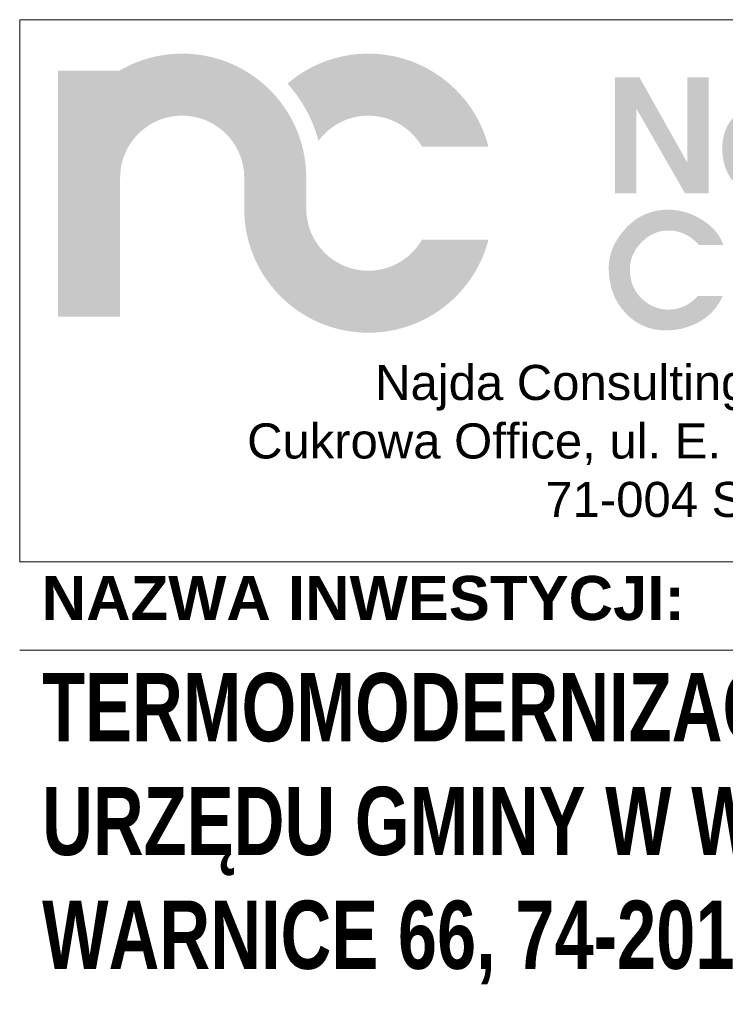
# Model space of a CAD drawing. Header units: millimetres. Extents: x 8949 to 48457, y -1077 to 15217.
# Tile 59 of 63: x 48136 to 48296, y 14993 to 15217. Entities that reach past the tile are written whole.
import ezdxf

# ---------------------------------------------------------------- set-up
doc = ezdxf.new("R2010")
doc.units = ezdxf.units.MM
doc.layers.add('0A_OCIEPLENIE', color=30, linetype='Continuous', lineweight=9)
doc.layers.add('0A_TABELKA', color=7, linetype='Continuous', lineweight=0)
doc.styles.add('Arial', font='arial.ttf')

# ---------------------------------------------------------------- blocks, each defined once
blk = doc.blocks.new('G$C46E6ED60')
at = {"true_color": 0x142354}
for points in [[(209.95, 38.88), (206.36, 39), (202.83, 39.36), (199.37, 39.95), (195.99, 40.76), (192.71, 41.78), (189.52, 43.01), (186.43, 44.43), (183.46, 46.05), (180.6, 47.85), (177.87, 49.82), (175.28, 51.96), (172.83, 54.26), (170.54, 56.7), (168.4, 59.3), (166.43, 62.02), (164.63, 64.88), (163.01, 67.85), (161.59, 70.94), (160.36, 74.13), (159.34, 77.42), (158.53, 80.79), (157.94, 84.25), (157.58, 87.78), (157.46, 91.37), (157.46, 117.61), (157.46, 117.65), (157.46, 117.86), (157.46, 118.08), (157.46, 118.29), (157.46, 118.51), (157.46, 118.72), (157.45, 118.94), (157.45, 119.16), (157.45, 119.37), (157.44, 119.58), (157.44, 119.8), (157.43, 120.01), (157.43, 120.23), (157.42, 120.44), (157.41, 120.66), (157.41, 120.87), (157.4, 121.08), (157.39, 121.3), (157.38, 121.51), (157.38, 121.73), (157.37, 121.94), (157.36, 122.15), (157.35, 122.37), (157.34, 122.58), (157.33, 122.8), (157.33, 122.88), (157.32, 122.96), (157.32, 123.04), (157.31, 123.12), (157.31, 123.21), (157.3, 123.29), (157.3, 123.37), (157.29, 123.45), (157.29, 123.53), (157.28, 123.61), (157.27, 123.7), (157.27, 123.78), (157.26, 123.86), (157.26, 123.94), (157.25, 124.02), (157.24, 124.1), (157.24, 124.18), (157.23, 124.27), (157.22, 124.35), (157.22, 124.43), (157.21, 124.51), (157.2, 124.59), (157.2, 124.67), (157.19, 124.75), (157.18, 124.88), (157.17, 125.01), (157.17, 125.14), (157.16, 125.28), (157.15, 125.41), (157.14, 125.54), (157.13, 125.67), (157.12, 125.8), (157.11, 125.93), (157.1, 126.06), (157.1, 126.19), (157.09, 126.33), (157.08, 126.46), (157.07, 126.59), (157.06, 126.72), (157.05, 126.85), (157.04, 126.98), (157.03, 127.11), (157.02, 127.24), (157, 127.37), (156.99, 127.5), (156.98, 127.63), (156.97, 127.76), (156.96, 127.89), (156.95, 127.99), (156.94, 128.09), (156.93, 128.19), (156.92, 128.29), (156.9, 128.38), (156.89, 128.48), (156.88, 128.58), (156.87, 128.68), (156.86, 128.77), (156.85, 128.87), (156.84, 128.97), (156.83, 129.07), (156.82, 129.16), (156.8, 129.26), (156.79, 129.36), (156.78, 129.46), (156.77, 129.55), (156.76, 129.65), (156.75, 129.75), (156.73, 129.84), (156.72, 129.94), (156.71, 130.04), (156.7, 130.14), (156.69, 130.23), (156.67, 130.34), (156.66, 130.46), (156.64, 130.57), (156.63, 130.68), (156.62, 130.79), (156.6, 130.9), (156.59, 131.02), (156.57, 131.13), (156.56, 131.24), (156.55, 131.35), (156.53, 131.46), (156.52, 131.57), (156.5, 131.69), (156.49, 131.8), (156.48, 131.91), (156.46, 132.02), (156.45, 132.13), (156.43, 132.24), (156.42, 132.35), (156.4, 132.46), (156.39, 132.57), (156.38, 132.68), (156.36, 132.79), (156.35, 132.9), (156.33, 133.01), (156.31, 133.11), (156.3, 133.22), (156.28, 133.33), (156.27, 133.43), (156.25, 133.54), (156.23, 133.64), (156.22, 133.75), (156.2, 133.86), (156.18, 133.96), (156.16, 134.07), (156.15, 134.17), (156.13, 134.28), (156.11, 134.38), (156.09, 134.49), (156.07, 134.6), (156.06, 134.7), (156.04, 134.81), (156.02, 134.91), (156, 135.02), (155.98, 135.13), (155.96, 135.23), (155.94, 135.34), (155.93, 135.44), (155.91, 135.54), (155.89, 135.64), (155.87, 135.74), (155.86, 135.84), (155.84, 135.93), (155.82, 136.03), (155.81, 136.13), (155.79, 136.23), (155.77, 136.33), (155.75, 136.43), (155.74, 136.53), (155.72, 136.63), (155.7, 136.72), (155.68, 136.82), (155.67, 136.92), (155.65, 137.02), (155.63, 137.12), (155.61, 137.22), (155.59, 137.32), (155.58, 137.41), (155.56, 137.51), (155.54, 137.61), (155.52, 137.71), (155.5, 137.81), (155.48, 137.92), (155.45, 138.03), (155.43, 138.14), (155.41, 138.26), (155.39, 138.37), (155.36, 138.48), (155.34, 138.59), (155.32, 138.7), (155.3, 138.82), (155.27, 138.93), (155.25, 139.04), (155.23, 139.15), (155.2, 139.26), (155.18, 139.37), (155.15, 139.49), (155.13, 139.6), (155.11, 139.71), (155.08, 139.82), (155.06, 139.93), (155.04, 140.04), (155.01, 140.15), (154.99, 140.26), (154.96, 140.38), (154.94, 140.49), (154.92, 140.58), (154.9, 140.67), (154.88, 140.76), (154.86, 140.84), (154.84, 140.93), (154.82, 141.02), (154.8, 141.11), (154.78, 141.2), (154.76, 141.29), (154.74, 141.38), (154.71, 141.47), (154.69, 141.56), (154.67, 141.65), (154.65, 141.74), (154.63, 141.83), (154.61, 141.92), (154.59, 142), (154.57, 142.09), (154.55, 142.18), (154.53, 142.27), (154.51, 142.36), (154.49, 142.45), (154.46, 142.54), (154.44, 142.63), (154.41, 142.74), (154.38, 142.86), (154.35, 142.97), (154.32, 143.09), (154.3, 143.2), (154.27, 143.32), (154.24, 143.43), (154.21, 143.55), (154.18, 143.67), (154.15, 143.78), (154.12, 143.9), (154.09, 144.01), (154.06, 144.13), (154.03, 144.24), (154, 144.36), (153.97, 144.48), (153.94, 144.59), (153.9, 144.71), (153.87, 144.82), (153.84, 144.94), (153.81, 145.05), (153.78, 145.17), (153.75, 145.28), (153.72, 145.4), (153.7, 145.48), (153.67, 145.56), (153.65, 145.64), (153.63, 145.72), (153.61, 145.8), (153.59, 145.88), (153.56, 145.96), (153.54, 146.04), (153.52, 146.12), (153.5, 146.2), (153.47, 146.28), (153.45, 146.36), (153.43, 146.44), (153.4, 146.52), (153.38, 146.6), (153.36, 146.68), (153.33, 146.76), (153.31, 146.84), (153.29, 146.92), (153.26, 147), (153.24, 147.08), (153.22, 147.16), (153.19, 147.24), (153.17, 147.32), (153.13, 147.44), (153.1, 147.56), (153.06, 147.68), (153.03, 147.8), (152.99, 147.93), (152.96, 148.05), (152.92, 148.17), (152.88, 148.29), (152.85, 148.41), (152.81, 148.53), (152.77, 148.65), (152.74, 148.77), (152.7, 148.89), (152.66, 149.01), (152.62, 149.13), (152.59, 149.25), (152.55, 149.37), (152.51, 149.49), (152.47, 149.61), (152.43, 149.73), (152.39, 149.85), (152.36, 149.97), (152.32, 150.09), (152.28, 150.21), (152.26, 150.28), (152.23, 150.35), (152.21, 150.42), (152.19, 150.49), (152.16, 150.55), (152.14, 150.62), (152.12, 150.69), (152.09, 150.76), (152.07, 150.83), (152.05, 150.9), (152.02, 150.97), (152, 151.04), (151.98, 151.11), (151.95, 151.18), (151.93, 151.25), (151.91, 151.32), (151.88, 151.39), (151.86, 151.45), (151.83, 151.52), (151.81, 151.59), (151.79, 151.66), (151.76, 151.73), (151.74, 151.8), (151.71, 151.87), (151.67, 152), (151.62, 152.12), (151.58, 152.25), (151.54, 152.38), (151.49, 152.5), (151.45, 152.63), (151.4, 152.76), (151.36, 152.89), (151.31, 153.01), (151.27, 153.14), (151.22, 153.27), (151.18, 153.39), (151.13, 153.52), (151.09, 153.65), (151.04, 153.77), (151, 153.9), (150.95, 154.02), (150.9, 154.15), (150.86, 154.28), (150.81, 154.4), (150.76, 154.53), (150.72, 154.65), (150.67, 154.78), (150.62, 154.91), (150.6, 154.96), (150.58, 155.02), (150.56, 155.07), (150.54, 155.13), (150.51, 155.18), (150.49, 155.24), (150.47, 155.29), (150.45, 155.35), (150.43, 155.41), (150.41, 155.46), (150.38, 155.52), (150.36, 155.57), (150.34, 155.63), (150.32, 155.68), (150.29, 155.74), (150.27, 155.79), (150.25, 155.85), (150.23, 155.9), (150.21, 155.96), (150.18, 156.01), (150.16, 156.07), (150.14, 156.12), (150.12, 156.18), (150.1, 156.23), (150.04, 156.37), (149.99, 156.51), (149.93, 156.64), (149.88, 156.78), (149.82, 156.92), (149.77, 157.05), (149.71, 157.19), (149.66, 157.33), (149.6, 157.46), (149.55, 157.6), (149.49, 157.73), (149.44, 157.87), (149.38, 158.01), (149.33, 158.14), (149.27, 158.28), (149.22, 158.41), (149.16, 158.55), (149.1, 158.68), (149.05, 158.82), (148.99, 158.95), (148.93, 159.09), (148.88, 159.22), (148.82, 159.36), (148.76, 159.5), (148.74, 159.53), (148.73, 159.57), (148.71, 159.6), (148.7, 159.64), (148.68, 159.67), (148.66, 159.71), (148.65, 159.74), (148.63, 159.78), (148.61, 159.81), (148.6, 159.85), (148.58, 159.88), (148.56, 159.92), (148.55, 159.95), (148.53, 159.99), (148.52, 160.02), (148.5, 160.06), (148.48, 160.09), (148.47, 160.13), (148.45, 160.16), (148.43, 160.2), (148.42, 160.23), (148.4, 160.27), (148.38, 160.31), (148.37, 160.34), (147.13, 163.01), (145.83, 165.63), (144.45, 168.21), (143.01, 170.75), (141.49, 173.24), (139.91, 175.69), (138.27, 178.09), (136.56, 180.44), (134.79, 182.75), (132.95, 185), (131.06, 187.2), (129.1, 189.34), (127.09, 191.43), (125.02, 193.46), (122.9, 195.44), (120.72, 197.36), (118.49, 199.22), (116.21, 201.01), (113.88, 202.75), (111.5, 204.42), (109.07, 206.02), (106.59, 207.56), (104.07, 209.04), (101.5, 210.44), (101.48, 210.45), (101.45, 210.47), (101.42, 210.48), (101.4, 210.49), (101.37, 210.51), (101.34, 210.52), (101.32, 210.54), (101.29, 210.55), (101.27, 210.56), (101.24, 210.58), (101.21, 210.59), (101.19, 210.6), (101.16, 210.62), (101.13, 210.63), (101.11, 210.64), (101.08, 210.66), (101.06, 210.67), (101.03, 210.68), (101, 210.7), (100.98, 210.71), (100.95, 210.72), (100.92, 210.74), (100.9, 210.75), (100.87, 210.76), (100.7, 210.85), (100.53, 210.94), (100.36, 211.03), (100.2, 211.11), (100.03, 211.2), (99.86, 211.29), (99.69, 211.37), (99.52, 211.46), (99.35, 211.54), (99.18, 211.63), (99.01, 211.72), (98.84, 211.8), (98.67, 211.88), (98.49, 211.97), (98.32, 212.05), (98.15, 212.14), (97.98, 212.22), (97.81, 212.3), (97.64, 212.38), (97.47, 212.46), (97.3, 212.55), (97.12, 212.63), (96.95, 212.71), (96.78, 212.79), (96.73, 212.81), (96.69, 212.83), (96.64, 212.85), (96.6, 212.87), (96.55, 212.89), (96.5, 212.91), (96.46, 212.93), (96.41, 212.96), (96.36, 212.98), (96.32, 213), (96.27, 213.02), (96.23, 213.04), (96.18, 213.06), (96.13, 213.08), (96.09, 213.1), (96.04, 213.12), (95.99, 213.14), (95.95, 213.16), (95.9, 213.18), (95.86, 213.2), (95.81, 213.22), (95.76, 213.24), (95.72, 213.26), (95.67, 213.28), (95.52, 213.35), (95.36, 213.42), (95.21, 213.5), (95.05, 213.57), (94.9, 213.63), (94.74, 213.7), (94.58, 213.77), (94.43, 213.84), (94.27, 213.91), (94.12, 213.98), (93.96, 214.05), (93.8, 214.11), (93.65, 214.18), (93.49, 214.25), (93.33, 214.32), (93.18, 214.38), (93.02, 214.45), (92.86, 214.52), (92.7, 214.58), (92.54, 214.65), (92.39, 214.71), (92.23, 214.78), (92.07, 214.84), (91.91, 214.91), (91.85, 214.93), (91.79, 214.95), (91.74, 214.98), (91.68, 215), (91.62, 215.03), (91.56, 215.05), (91.5, 215.07), (91.44, 215.1), (91.38, 215.12), (91.32, 215.14), (91.27, 215.17), (91.21, 215.19), (91.15, 215.21), (91.09, 215.24), (91.03, 215.26), (90.97, 215.28), (90.91, 215.3), (90.85, 215.33), (90.79, 215.35), (90.73, 215.37), (90.67, 215.4), (90.61, 215.42), (90.55, 215.44), (90.5, 215.47), (90.35, 215.52), (90.2, 215.58), (90.05, 215.64), (89.9, 215.69), (89.75, 215.75), (89.61, 215.8), (89.46, 215.86), (89.31, 215.92), (89.16, 215.97), (89.01, 216.03), (88.87, 216.08), (88.72, 216.14), (88.57, 216.19), (88.42, 216.25), (88.27, 216.3), (88.13, 216.35), (87.98, 216.41), (87.83, 216.46), (87.68, 216.51), (87.53, 216.57), (87.38, 216.62), (87.23, 216.67), (87.08, 216.72), (86.94, 216.77), (86.87, 216.8), (86.8, 216.82), (86.73, 216.85), (86.66, 216.87), (86.59, 216.89), (86.52, 216.92), (86.45, 216.94), (86.38, 216.97), (86.31, 216.99), (86.24, 217.01), (86.17, 217.04), (86.1, 217.06), (86.04, 217.09), (85.97, 217.11), (85.9, 217.13), (85.83, 217.16), (85.76, 217.18), (85.69, 217.2), (85.62, 217.23), (85.55, 217.25), (85.48, 217.27), (85.41, 217.3), (85.34, 217.32), (85.27, 217.34), (85.12, 217.39), (84.98, 217.44), (84.84, 217.48), (84.7, 217.53), (84.55, 217.57), (84.41, 217.62), (84.27, 217.66), (84.12, 217.71), (83.98, 217.75), (83.84, 217.8), (83.7, 217.84), (83.55, 217.89), (83.41, 217.93), (83.27, 217.98), (83.12, 218.02), (82.98, 218.06), (82.84, 218.11), (82.69, 218.15), (82.55, 218.19), (82.4, 218.24), (82.26, 218.28), (82.12, 218.32), (81.97, 218.36), (81.83, 218.41), (81.75, 218.43), (81.68, 218.45), (81.6, 218.47), (81.52, 218.49), (81.45, 218.52), (81.37, 218.54), (81.29, 218.56), (81.22, 218.58), (81.14, 218.6), (81.06, 218.62), (80.98, 218.65), (80.91, 218.67), (80.83, 218.69), (80.75, 218.71), (80.68, 218.73), (80.6, 218.76), (80.52, 218.78), (80.44, 218.8), (80.37, 218.82), (80.29, 218.84), (80.21, 218.86), (80.13, 218.89), (80.06, 218.91), (79.98, 218.93), (79.84, 218.97), (79.7, 219), (79.56, 219.04), (79.42, 219.08), (79.28, 219.11), (79.14, 219.15), (79, 219.19), (78.86, 219.22), (78.72, 219.26), (78.58, 219.29), (78.44, 219.33), (78.3, 219.36), (78.16, 219.4), (78.02, 219.43), (77.87, 219.47), (77.73, 219.5), (77.59, 219.54), (77.45, 219.57), (77.31, 219.61), (77.17, 219.64), (77.03, 219.68), (76.88, 219.71), (76.74, 219.74), (76.6, 219.78), (76.52, 219.8), (76.44, 219.82), (76.36, 219.84), (76.27, 219.86), (76.19, 219.87), (76.11, 219.89), (76.03, 219.91), (75.94, 219.93), (75.86, 219.95), (75.78, 219.97), (75.7, 219.99), (75.61, 220.01), (75.53, 220.03), (75.45, 220.05), (75.37, 220.07), (75.28, 220.09), (75.2, 220.1), (75.12, 220.12), (75.03, 220.14), (74.95, 220.16), (74.87, 220.18), (74.79, 220.2), (74.7, 220.21), (74.62, 220.23), (74.48, 220.26), (74.34, 220.29), (74.2, 220.32), (74.06, 220.35), (73.92, 220.38), (73.78, 220.41), (73.64, 220.44), (73.5, 220.46), (73.36, 220.49), (73.22, 220.52), (73.08, 220.55), (72.94, 220.57), (72.8, 220.6), (72.66, 220.63), (72.52, 220.65), (72.37, 220.68), (72.23, 220.71), (72.09, 220.73), (71.95, 220.76), (71.81, 220.78), (71.67, 220.81), (71.53, 220.83), (71.38, 220.86), (71.24, 220.89), (71.16, 220.9), (71.07, 220.92), (70.98, 220.93), (70.9, 220.95), (70.81, 220.96), (70.73, 220.98), (70.64, 220.99), (70.56, 221.01), (70.47, 221.03), (70.38, 221.04), (70.3, 221.06), (70.21, 221.07), (70.13, 221.09), (70.04, 221.1), (69.96, 221.12), (69.87, 221.13), (69.79, 221.15), (69.7, 221.16), (69.62, 221.18), (69.53, 221.19), (69.45, 221.21), (69.36, 221.22), (69.28, 221.24), (69.19, 221.25), (69.05, 221.27), (68.9, 221.3), (68.76, 221.32), (68.62, 221.34), (68.47, 221.36), (68.33, 221.38), (68.18, 221.4), (68.04, 221.42), (67.89, 221.45), (67.75, 221.47), (67.6, 221.49), (67.46, 221.51), (67.31, 221.52), (67.17, 221.54), (67.02, 221.56), (66.88, 221.58), (66.73, 221.6), (66.59, 221.62), (66.44, 221.64), (66.3, 221.66), (66.15, 221.68), (66.01, 221.69), (65.86, 221.71), (65.72, 221.73), (65.63, 221.74), (65.55, 221.75), (65.47, 221.76), (65.38, 221.78), (65.3, 221.79), (65.21, 221.8), (65.13, 221.81), (65.04, 221.82), (64.96, 221.83), (64.87, 221.84), (64.79, 221.85), (64.71, 221.86), (64.62, 221.88), (64.54, 221.89), (64.45, 221.9), (64.37, 221.91), (64.28, 221.92), (64.2, 221.93), (64.11, 221.94), (64.03, 221.95), (63.95, 221.96), (63.86, 221.97), (63.78, 221.98), (63.69, 221.98), (63.54, 222), (63.38, 222.02), (63.22, 222.03), (63.06, 222.05), (62.91, 222.07), (62.75, 222.08), (62.59, 222.1), (62.43, 222.11), (62.27, 222.12), (62.11, 222.14), (61.96, 222.15), (61.8, 222.16), (61.64, 222.17), (61.48, 222.19), (61.32, 222.2), (61.16, 222.21), (61, 222.22), (60.84, 222.23), (60.68, 222.24), (60.53, 222.26), (60.37, 222.27), (60.21, 222.28), (60.05, 222.29), (59.89, 222.3), (59.82, 222.3), (59.74, 222.31), (59.67, 222.32), (59.6, 222.32), (59.52, 222.33), (59.45, 222.33), (59.37, 222.34), (59.3, 222.35), (59.23, 222.35), (59.15, 222.36), (59.08, 222.37), (59.01, 222.37), (58.93, 222.38), (58.86, 222.38), (58.78, 222.39), (58.71, 222.4), (58.64, 222.4), (58.56, 222.41), (58.49, 222.41), (58.41, 222.42), (58.34, 222.42), (58.27, 222.43), (58.19, 222.43), (58.12, 222.44), (57.88, 222.45), (57.65, 222.46), (57.42, 222.47), (57.18, 222.48), (56.95, 222.49), (56.71, 222.5), (56.48, 222.51), (56.25, 222.52), (56.01, 222.53), (55.78, 222.54), (55.54, 222.54), (55.31, 222.55), (55.07, 222.56), (54.84, 222.56), (54.6, 222.57), (54.37, 222.57), (54.13, 222.57), (53.9, 222.58), (53.66, 222.58), (53.42, 222.58), (53.19, 222.58), (52.95, 222.59), (52.71, 222.59), (52.48, 222.59), (50.07, 222.56), (47.67, 222.48), (45.28, 222.34), (42.91, 222.16), (40.55, 221.92), (38.21, 221.62), (35.89, 221.28), (33.58, 220.89), (31.3, 220.44), (29.02, 219.95), (26.77, 219.41), (24.54, 218.82), (22.33, 218.18), (20.13, 217.5), (17.96, 216.76), (15.81, 215.99), (13.68, 215.17), (11.57, 214.3), (9.49, 213.39), (7.43, 212.43), (5.4, 211.44), (3.39, 210.4), (1.4, 209.32), (-0.56, 208.2), (-52.49, 208.2), (-52.49, 117.87), (-52.49, 117.86), (-52.49, 117.85), (-52.49, 117.84), (-52.49, 117.83), (-52.49, 117.82), (-52.49, 117.8), (-52.49, 117.79), (-52.49, 117.78), (-52.49, 117.77), (-52.49, 117.76), (-52.49, 117.75), (-52.49, 117.74), (-52.49, 117.73), (-52.49, 117.72), (-52.49, 117.71), (-52.49, 117.7), (-52.49, 117.69), (-52.49, 117.68), (-52.5, 117.67), (-52.5, 117.66), (-52.5, 117.64), (-52.5, 117.63), (-52.5, 117.62), (-52.5, 117.61), (-52.49, 117.61), (-52.49, 0), (0, 0), (0, 117.74), (0.13, 121.33), (0.49, 124.85), (1.09, 128.3), (1.9, 131.67), (2.93, 134.95), (4.16, 138.13), (5.59, 141.21), (7.2, 144.18), (9, 147.02), (10.97, 149.74), (13.11, 152.33), (15.41, 154.77), (17.86, 157.06), (20.45, 159.2), (23.17, 161.16), (26.02, 162.96), (28.99, 164.57), (32.08, 165.99), (35.26, 167.21), (38.54, 168.23), (41.91, 169.04), (45.37, 169.62), (48.89, 169.98), (52.48, 170.1), (52.7, 170.1), (52.93, 170.1), (53.16, 170.1), (53.38, 170.09), (53.61, 170.09), (53.84, 170.08), (54.06, 170.08), (54.29, 170.07), (54.51, 170.06), (54.73, 170.05), (54.96, 170.04), (55.18, 170.03), (55.41, 170.02), (55.63, 170.01), (55.85, 169.99), (56.07, 169.98), (56.3, 169.96), (56.52, 169.94), (56.74, 169.93), (56.96, 169.91), (57.18, 169.89), (57.4, 169.87), (57.63, 169.85), (57.85, 169.83), (60.66, 169.47), (63.42, 168.96), (66.13, 168.31), (68.78, 167.52), (71.37, 166.59), (73.9, 165.54), (76.36, 164.36), (78.75, 163.06), (81.05, 161.64), (83.28, 160.1), (85.42, 158.46), (87.48, 156.71), (89.44, 154.86), (91.3, 152.91), (93.07, 150.87), (94.72, 148.73), (96.27, 146.52), (97.71, 144.22), (99.02, 141.84), (100.22, 139.39), (101.29, 136.87), (102.24, 134.29), (103.05, 131.64), (103.72, 128.94), (103.72, 128.91), (103.73, 128.88), (103.74, 128.85), (103.74, 128.82), (103.75, 128.79), (103.76, 128.76), (103.77, 128.73), (103.77, 128.7), (103.78, 128.67), (103.79, 128.64), (103.8, 128.61), (103.81, 128.58), (103.81, 128.55), (103.82, 128.52), (103.83, 128.49), (103.84, 128.46), (103.85, 128.43), (103.86, 128.4), (103.86, 128.37), (103.87, 128.34), (103.88, 128.31), (103.89, 128.28), (103.89, 128.25), (103.9, 128.22), (103.93, 128.07), (103.96, 127.92), (103.99, 127.77), (104.02, 127.62), (104.04, 127.46), (104.07, 127.31), (104.09, 127.16), (104.12, 127.01), (104.14, 126.86), (104.17, 126.71), (104.19, 126.55), (104.21, 126.4), (104.24, 126.25), (104.26, 126.1), (104.28, 125.94), (104.3, 125.79), (104.32, 125.64), (104.34, 125.49), (104.36, 125.33), (104.38, 125.18), (104.4, 125.03), (104.42, 124.87), (104.44, 124.72), (104.46, 124.57), (104.47, 124.5), (104.48, 124.44), (104.49, 124.37), (104.5, 124.31), (104.51, 124.24), (104.52, 124.18), (104.53, 124.11), (104.54, 124.05), (104.55, 123.98), (104.56, 123.92), (104.57, 123.85), (104.58, 123.79), (104.6, 123.72), (104.61, 123.66), (104.62, 123.59), (104.63, 123.53), (104.64, 123.46), (104.65, 123.4), (104.66, 123.33), (104.66, 123.27), (104.67, 123.2), (104.68, 123.14), (104.69, 123.07), (104.7, 123.01), (104.71, 122.88), (104.72, 122.76), (104.73, 122.64), (104.74, 122.52), (104.75, 122.4), (104.75, 122.28), (104.76, 122.15), (104.77, 122.03), (104.77, 121.91), (104.78, 121.78), (104.79, 121.66), (104.79, 121.54), (104.8, 121.42), (104.8, 121.29), (104.81, 121.17), (104.81, 121.05), (104.81, 120.92), (104.82, 120.8), (104.82, 120.68), (104.83, 120.55), (104.83, 120.43), (104.84, 120.31), (104.85, 120.19), (104.85, 120.06), (104.86, 119.96), (104.86, 119.86), (104.87, 119.76), (104.87, 119.66), (104.88, 119.55), (104.88, 119.45), (104.89, 119.35), (104.9, 119.25), (104.9, 119.15), (104.91, 119.04), (104.92, 118.94), (104.92, 118.84), (104.93, 118.74), (104.94, 118.64), (104.94, 118.54), (104.95, 118.43), (104.95, 118.33), (104.96, 118.23), (104.96, 118.13), (104.97, 118.02), (104.97, 117.92), (104.97, 117.82), (104.97, 117.72), (104.98, 117.61), (104.98, 91.37), (105.22, 84.18), (105.93, 77.12), (107.11, 70.21), (108.72, 63.46), (110.77, 56.89), (113.22, 50.51), (116.08, 44.33), (119.31, 38.39), (122.9, 32.68), (126.85, 27.22), (131.13, 22.04), (135.72, 17.14), (140.62, 12.54), (145.8, 8.27), (151.26, 4.32), (156.97, 0.73), (162.92, -2.51), (169.09, -5.36), (175.47, -7.81), (182.04, -9.86), (188.79, -11.47), (195.71, -12.65), (202.76, -13.36), (209.95, -13.61), (216.02, -13.43), (222, -12.92), (227.88, -12.08), (233.66, -10.92), (239.31, -9.45), (244.83, -7.67), (250.22, -5.61), (255.46, -3.26), (260.54, -0.63), (265.46, 2.25), (270.2, 5.39), (274.76, 8.78), (279.12, 12.4), (283.28, 16.25), (287.22, 20.32), (290.95, 24.59), (294.44, 29.06), (297.69, 33.72), (300.69, 38.56), (303.43, 43.57), (305.9, 48.74), (308.1, 54.06), (310, 59.53), (311.61, 65.12), (255.36, 65.12), (254.18, 63.19), (252.93, 61.32), (251.6, 59.5), (250.19, 57.74), (248.71, 56.04), (247.17, 54.41), (245.55, 52.85), (243.87, 51.35), (242.12, 49.93), (240.32, 48.59), (238.45, 47.32), (236.53, 46.12), (234.56, 45.02), (232.53, 43.99), (230.46, 43.05), (228.34, 42.2), (226.17, 41.44), (223.96, 40.78), (221.71, 40.21), (219.43, 39.74), (217.1, 39.37), (214.75, 39.1), (212.36, 38.94)], [(413.37, 41.44), (413.39, 42.81), (413.46, 44.18), (413.57, 45.55), (413.72, 46.91), (413.92, 48.26), (414.17, 49.61), (414.45, 50.95), (414.78, 52.29), (415.16, 53.62), (415.58, 54.95), (416.04, 56.27), (416.55, 57.58), (417.1, 58.89), (417.7, 60.19), (418.34, 61.49), (419.03, 62.79), (419.76, 64.07), (420.53, 65.35), (421.35, 66.63), (422.21, 67.9), (423.11, 69.17), (424.06, 70.42), (425.06, 71.68), (426.1, 72.93), (427.36, 74.36), (428.64, 75.74), (429.96, 77.05), (431.3, 78.3), (432.67, 79.49), (434.07, 80.63), (435.49, 81.69), (436.94, 82.7), (438.42, 83.65), (439.92, 84.53), (441.46, 85.36), (443.02, 86.12), (444.6, 86.83), (446.22, 87.47), (447.86, 88.05), (449.53, 88.57), (451.22, 89.03), (452.94, 89.42), (454.69, 89.76), (456.47, 90.03), (458.28, 90.25), (460.11, 90.4), (461.97, 90.49), (463.85, 90.52), (465.01, 90.51), (466.16, 90.47), (467.32, 90.4), (468.47, 90.31), (469.62, 90.18), (470.76, 90.03), (471.91, 89.86), (473.05, 89.65), (474.19, 89.42), (475.33, 89.17), (476.46, 88.88), (477.59, 88.57), (478.72, 88.23), (479.85, 87.87), (480.98, 87.47), (482.1, 87.05), (483.22, 86.6), (484.34, 86.13), (485.46, 85.63), (486.57, 85.1), (487.68, 84.54), (488.79, 83.96), (489.9, 83.35), (491, 82.71), (492.22, 81.97), (493.4, 81.22), (494.55, 80.45), (495.66, 79.67), (496.73, 78.87), (497.77, 78.06), (498.77, 77.23), (499.73, 76.38), (500.66, 75.52), (501.55, 74.64), (502.41, 73.75), (503.23, 72.84), (504.01, 71.92), (504.75, 70.98), (505.46, 70.02), (506.14, 69.05), (506.77, 68.06), (507.37, 67.06), (507.94, 66.04), (508.46, 65.01), (508.96, 63.96), (509.41, 62.89), (509.83, 61.81), (510.21, 60.72), (489.68, 60.72), (489.21, 61.23), (488.73, 61.73), (488.25, 62.22), (487.76, 62.7), (487.27, 63.17), (486.78, 63.62), (486.29, 64.07), (485.79, 64.5), (485.29, 64.93), (484.79, 65.34), (484.28, 65.74), (483.77, 66.13), (483.26, 66.51), (482.75, 66.87), (482.23, 67.23), (481.71, 67.57), (481.18, 67.91), (480.66, 68.23), (480.13, 68.54), (479.59, 68.84), (479.06, 69.13), (478.52, 69.4), (477.98, 69.67), (477.43, 69.92), (476.88, 70.17), (476.34, 70.4), (475.79, 70.62), (475.24, 70.84), (474.69, 71.04), (474.14, 71.23), (473.58, 71.41), (473.03, 71.58), (472.48, 71.74), (471.93, 71.89), (471.37, 72.03), (470.82, 72.16), (470.26, 72.28), (469.71, 72.39), (469.15, 72.49), (468.59, 72.58), (468.04, 72.66), (467.48, 72.72), (466.92, 72.78), (466.36, 72.83), (465.8, 72.86), (465.24, 72.89), (464.68, 72.9), (464.11, 72.91), (463.03, 72.89), (461.95, 72.84), (460.88, 72.75), (459.83, 72.63), (458.79, 72.48), (457.76, 72.29), (456.74, 72.06), (455.73, 71.8), (454.73, 71.5), (453.75, 71.17), (452.77, 70.81), (451.81, 70.41), (450.86, 69.98), (449.92, 69.51), (448.99, 69.01), (448.07, 68.47), (447.16, 67.9), (446.27, 67.29), (445.38, 66.65), (444.51, 65.97), (443.65, 65.26), (442.8, 64.52), (441.96, 63.74), (441.13, 62.93), (440.33, 62.09), (439.56, 61.24), (438.82, 60.38), (438.11, 59.51), (437.45, 58.63), (436.81, 57.74), (436.21, 56.84), (435.65, 55.92), (435.11, 55), (434.62, 54.07), (434.16, 53.12), (433.73, 52.16), (433.33, 51.2), (432.97, 50.22), (432.65, 49.23), (432.36, 48.23), (432.1, 47.22), (431.88, 46.2), (431.69, 45.17), (431.54, 44.13), (431.42, 43.08), (431.33, 42.02), (431.28, 40.94), (431.26, 39.86), (431.28, 38.63), (431.33, 37.43), (431.42, 36.23), (431.54, 35.06), (431.7, 33.91), (431.89, 32.77), (432.12, 31.65), (432.38, 30.54), (432.68, 29.46), (433.01, 28.39), (433.38, 27.34), (433.78, 26.3), (434.22, 25.29), (434.69, 24.29), (435.19, 23.31), (435.74, 22.34), (436.31, 21.4), (436.93, 20.47), (437.57, 19.56), (438.25, 18.66), (438.97, 17.79), (439.72, 16.93), (440.51, 16.09), (441.33, 15.26), (442.13, 14.51), (442.95, 13.79), (443.77, 13.1), (444.61, 12.44), (445.47, 11.81), (446.33, 11.22), (447.21, 10.65), (448.1, 10.12), (449, 9.63), (449.92, 9.16), (450.85, 8.73), (451.79, 8.32), (452.75, 7.96), (453.72, 7.62), (454.7, 7.31), (455.69, 7.04), (456.7, 6.8), (457.72, 6.59), (458.75, 6.41), (459.8, 6.27), (460.86, 6.16), (461.93, 6.08), (463.02, 6.03), (464.11, 6.01), (465.28, 6.03), (466.43, 6.09), (467.57, 6.19), (468.69, 6.33), (469.8, 6.51), (470.9, 6.72), (471.99, 6.98), (473.06, 7.28), (474.13, 7.61), (475.17, 7.99), (476.21, 8.4), (477.23, 8.86), (478.24, 9.35), (479.24, 9.88), (480.22, 10.46), (481.19, 11.07), (482.15, 11.72), (483.09, 12.42), (484.02, 13.15), (484.94, 13.92), (485.85, 14.73), (486.74, 15.58), (487.62, 16.47), (488.49, 17.4), (509.69, 17.4), (509.12, 16.16), (508.52, 14.94), (507.9, 13.74), (507.24, 12.57), (506.56, 11.43), (505.84, 10.31), (505.1, 9.22), (504.33, 8.16), (503.52, 7.12), (502.69, 6.1), (501.83, 5.12), (500.94, 4.15), (500.02, 3.22), (499.07, 2.31), (498.09, 1.42), (497.08, 0.56), (496.05, -0.27), (494.98, -1.08), (493.88, -1.86), (492.76, -2.62), (491.6, -3.35), (490.42, -4.05), (489.2, -4.73), (487.96, -5.39), (486.94, -5.89), (485.91, -6.38), (484.89, -6.84), (483.85, -7.29), (482.81, -7.71), (481.76, -8.11), (480.71, -8.48), (479.66, -8.84), (478.59, -9.18), (477.53, -9.49), (476.45, -9.78), (475.37, -10.05), (474.29, -10.3), (473.2, -10.53), (472.1, -10.73), (471, -10.92), (469.9, -11.08), (468.78, -11.22), (467.67, -11.34), (466.54, -11.43), (465.41, -11.51), (464.28, -11.56), (463.14, -11.6), (461.99, -11.61), (460.31, -11.58), (458.66, -11.51), (457.03, -11.38), (455.42, -11.21), (453.83, -10.99), (452.27, -10.72), (450.72, -10.39), (449.2, -10.02), (447.71, -9.6), (446.23, -9.13), (444.78, -8.61), (443.35, -8.04), (441.94, -7.42), (440.56, -6.75), (439.19, -6.03), (437.86, -5.26), (436.54, -4.44), (435.24, -3.57), (433.97, -2.66), (432.72, -1.69), (431.49, -0.67), (430.29, 0.4), (429.11, 1.51), (427.95, 2.68), (426.76, 3.95), (425.62, 5.25), (424.53, 6.58), (423.49, 7.95), (422.51, 9.34), (421.57, 10.76), (420.69, 12.21), (419.85, 13.69), (419.07, 15.2), (418.33, 16.74), (417.65, 18.31), (417.02, 19.91), (416.43, 21.54), (415.9, 23.2), (415.42, 24.89), (414.99, 26.61), (414.61, 28.36), (414.28, 30.14), (414, 31.94), (413.78, 33.78), (413.6, 35.65), (413.47, 37.55), (413.4, 39.48)]]:
    blk.add_hatch(color=179, dxfattribs=at).paths.add_polyline_path(points, is_closed=False)
at = {"true_color": 0x00adef}
blk.add_hatch(color=140, dxfattribs=at).paths.add_polyline_path([(209.95, 170.1), (212.36, 170.05), (214.75, 169.88), (217.1, 169.61), (219.42, 169.24), (221.71, 168.77), (223.96, 168.2), (226.17, 167.54), (228.33, 166.78), (230.45, 165.93), (232.53, 164.99), (234.55, 163.96), (236.53, 162.86), (238.45, 161.66), (240.31, 160.39), (242.12, 159.05), (243.87, 157.63), (245.55, 156.13), (247.16, 154.57), (248.71, 152.94), (250.19, 151.24), (251.6, 149.48), (252.93, 147.66), (254.18, 145.79), (255.36, 143.86), (311.61, 143.86), (310, 149.45), (308.1, 154.92), (305.9, 160.24), (303.43, 165.41), (300.69, 170.42), (297.69, 175.26), (294.44, 179.92), (290.95, 184.39), (287.22, 188.66), (283.28, 192.73), (279.12, 196.58), (274.76, 200.2), (270.2, 203.59), (265.46, 206.73), (260.54, 209.61), (255.46, 212.24), (250.22, 214.59), (244.83, 216.65), (239.31, 218.43), (233.66, 219.9), (227.88, 221.06), (222, 221.9), (216.02, 222.41), (209.95, 222.59), (206.7, 222.54), (203.47, 222.39), (200.26, 222.15), (197.09, 221.81), (193.94, 221.37), (190.83, 220.85), (187.74, 220.23), (184.69, 219.52), (181.68, 218.73), (178.7, 217.85), (175.75, 216.88), (172.85, 215.83), (169.99, 214.7), (167.17, 213.49), (164.39, 212.19), (161.66, 210.82), (158.97, 209.38), (156.33, 207.86), (153.74, 206.26), (151.2, 204.59), (148.72, 202.86), (146.28, 201.05), (143.9, 199.17), (141.58, 197.23), (143.09, 195.51), (144.57, 193.76), (146.01, 191.98), (147.42, 190.17), (148.8, 188.33), (150.15, 186.47), (151.45, 184.58), (152.73, 182.67), (153.96, 180.73), (155.16, 178.76), (156.33, 176.77), (157.45, 174.76), (158.54, 172.72), (159.59, 170.66), (160.6, 168.57), (161.57, 166.47), (162.5, 164.34), (163.39, 162.19), (164.24, 160.02), (165.05, 157.83), (165.82, 155.62), (166.54, 153.4), (167.23, 151.15), (167.87, 148.88), (169.09, 150.47), (170.37, 152), (171.71, 153.49), (173.11, 154.92), (174.55, 156.3), (176.05, 157.62), (177.6, 158.89), (179.19, 160.1), (180.83, 161.25), (182.52, 162.33), (184.25, 163.35), (186.02, 164.31), (187.83, 165.2), (189.68, 166.02), (191.57, 166.78), (193.49, 167.46), (195.45, 168.06), (197.44, 168.59), (199.45, 169.05), (201.5, 169.42), (203.58, 169.72), (205.68, 169.93), (207.8, 170.06)], is_closed=False)
at = {"true_color": 0x142354}
blk.add_hatch(color=179, dxfattribs=at).paths.add_polyline_path([(418.54, 202.51), (439.34, 202.51), (479.88, 130.32), (479.88, 202.51), (498.03, 202.51), (498.03, 104.49), (477.84, 104.46), (436.69, 176.12), (436.69, 104.49), (418.54, 104.49)])
h = blk.add_hatch(color=179, dxfattribs=at)
h.paths.add_polyline_path([(549.29, 119.33), (550.05, 119.34), (550.8, 119.38), (551.53, 119.43), (552.25, 119.51), (552.97, 119.6), (553.67, 119.72), (554.36, 119.86), (555.04, 120.03), (555.71, 120.21), (556.37, 120.42), (557.02, 120.65), (557.65, 120.9), (558.28, 121.17), (558.9, 121.46), (559.5, 121.78), (560.1, 122.12), (560.68, 122.47), (561.25, 122.86), (561.81, 123.26), (562.36, 123.68), (562.91, 124.13), (563.44, 124.6), (563.95, 125.09), (564.46, 125.6), (564.95, 126.13), (565.42, 126.66), (565.87, 127.21), (566.3, 127.77), (566.71, 128.35), (567.1, 128.93), (567.46, 129.52), (567.81, 130.12), (568.13, 130.74), (568.44, 131.36), (568.72, 132), (568.98, 132.65), (569.22, 133.31), (569.44, 133.97), (569.64, 134.65), (569.82, 135.34), (569.97, 136.04), (570.11, 136.76), (570.22, 137.48), (570.32, 138.21), (570.39, 138.96), (570.44, 139.71), (570.47, 140.48), (570.48, 141.26), (570.47, 142.08), (570.44, 142.9), (570.39, 143.7), (570.31, 144.48), (570.21, 145.25), (570.09, 146.01), (569.95, 146.75), (569.79, 147.47), (569.6, 148.18), (569.39, 148.88), (569.16, 149.56), (568.91, 150.23), (568.64, 150.88), (568.35, 151.52), (568.03, 152.14), (567.69, 152.75), (567.33, 153.35), (566.95, 153.93), (566.55, 154.49), (566.12, 155.04), (565.67, 155.58), (565.2, 156.1), (564.71, 156.6), (564.2, 157.1), (563.67, 157.57), (563.13, 158.02), (562.58, 158.46), (562.02, 158.87), (561.45, 159.27), (560.87, 159.64), (560.28, 159.99), (559.69, 160.32), (559.08, 160.64), (558.46, 160.93), (557.83, 161.2), (557.19, 161.45), (556.54, 161.69), (555.88, 161.9), (555.22, 162.09), (554.54, 162.26), (553.85, 162.41), (553.15, 162.54), (552.45, 162.66), (551.73, 162.75), (551, 162.82), (550.26, 162.87), (549.52, 162.9), (548.76, 162.91), (548.03, 162.9), (547.3, 162.87), (546.58, 162.81), (545.87, 162.74), (545.17, 162.65), (544.48, 162.53), (543.79, 162.4), (543.12, 162.24), (542.45, 162.06), (541.79, 161.86), (541.14, 161.64), (540.5, 161.4), (539.86, 161.14), (539.24, 160.86), (538.62, 160.56), (538.01, 160.24), (537.42, 159.89), (536.82, 159.53), (536.24, 159.14), (535.67, 158.74), (535.1, 158.31), (534.55, 157.86), (534, 157.39), (533.46, 156.9), (532.94, 156.4), (532.44, 155.87), (531.96, 155.34), (531.5, 154.79), (531.06, 154.23), (530.65, 153.65), (530.26, 153.06), (529.89, 152.46), (529.55, 151.84), (529.22, 151.22), (528.92, 150.57), (528.64, 149.92), (528.39, 149.25), (528.15, 148.56), (527.94, 147.87), (527.75, 147.16), (527.58, 146.43), (527.44, 145.69), (527.32, 144.94), (527.22, 144.18), (527.14, 143.4), (527.08, 142.61), (527.05, 141.8), (527.04, 140.98), (527.05, 140.14), (527.09, 139.32), (527.15, 138.51), (527.24, 137.71), (527.35, 136.92), (527.49, 136.16), (527.65, 135.4), (527.83, 134.66), (528.04, 133.93), (528.28, 133.22), (528.54, 132.52), (528.83, 131.84), (529.14, 131.17), (529.47, 130.51), (529.83, 129.87), (530.22, 129.25), (530.63, 128.63), (531.06, 128.04), (531.52, 127.45), (532.01, 126.88), (532.52, 126.33), (533.05, 125.78), (533.61, 125.26), (534.2, 124.74), (534.73, 124.3), (535.27, 123.88), (535.82, 123.47), (536.38, 123.09), (536.95, 122.72), (537.52, 122.37), (538.1, 122.04), (538.7, 121.73), (539.3, 121.44), (539.9, 121.17), (540.52, 120.92), (541.15, 120.68), (541.78, 120.47), (542.42, 120.27), (543.07, 120.09), (543.73, 119.93), (544.4, 119.79), (545.07, 119.67), (545.75, 119.57), (546.45, 119.48), (547.14, 119.42), (547.85, 119.37), (548.57, 119.34)], is_closed=False)
h.paths.add_polyline_path([(509.42, 142.04), (509.44, 143.56), (509.5, 145.05), (509.6, 146.51), (509.75, 147.95), (509.93, 149.36), (510.15, 150.74), (510.42, 152.09), (510.73, 153.41), (511.08, 154.71), (511.46, 155.98), (511.89, 157.23), (512.36, 158.44), (512.88, 159.63), (513.43, 160.79), (514.02, 161.92), (514.66, 163.03), (515.33, 164.1), (516.05, 165.15), (516.81, 166.17), (517.6, 167.17), (518.44, 168.13), (519.32, 169.07), (520.25, 169.98), (521.21, 170.87), (522.08, 171.61), (522.96, 172.33), (523.86, 173.01), (524.77, 173.66), (525.69, 174.27), (526.63, 174.86), (527.58, 175.42), (528.55, 175.94), (529.53, 176.43), (530.53, 176.89), (531.54, 177.32), (532.57, 177.71), (533.6, 178.08), (534.66, 178.41), (535.73, 178.71), (536.81, 178.98), (537.9, 179.22), (539.01, 179.43), (540.14, 179.6), (541.28, 179.74), (542.43, 179.85), (543.6, 179.93), (544.78, 179.98), (545.98, 180), (546.65, 179.99), (547.32, 179.97), (547.98, 179.95), (548.64, 179.91), (549.29, 179.86), (549.94, 179.79), (550.59, 179.72), (551.23, 179.64), (551.87, 179.54), (552.5, 179.43), (553.13, 179.31), (553.76, 179.18), (554.38, 179.04), (555, 178.89), (555.61, 178.73), (556.22, 178.55), (556.83, 178.37), (557.43, 178.17), (558.02, 177.96), (558.62, 177.74), (559.2, 177.51), (559.79, 177.27), (560.37, 177.01), (560.95, 176.75), (561.51, 176.48), (562.07, 176.19), (562.61, 175.9), (563.14, 175.6), (563.65, 175.29), (564.16, 174.97), (564.65, 174.64), (565.13, 174.3), (565.59, 173.95), (566.04, 173.6), (566.48, 173.23), (566.91, 172.86), (567.32, 172.48), (567.72, 172.09), (568.11, 171.69), (568.48, 171.28), (568.84, 170.86), (569.19, 170.43), (569.53, 170), (569.85, 169.55), (570.16, 169.1), (570.46, 168.64), (570.75, 168.16), (571.02, 167.68), (571.02, 178.01), (587.05, 178.01), (587.05, 104.49), (571.02, 104.49), (571.02, 114.56), (570.69, 114.11), (570.35, 113.67), (570, 113.24), (569.64, 112.82), (569.27, 112.4), (568.89, 111.99), (568.49, 111.58), (568.09, 111.19), (567.67, 110.79), (567.24, 110.41), (566.8, 110.03), (566.35, 109.66), (565.88, 109.29), (565.41, 108.94), (564.92, 108.58), (564.42, 108.24), (563.91, 107.9), (563.39, 107.57), (562.86, 107.24), (562.31, 106.93), (561.76, 106.61), (561.19, 106.31), (560.61, 106.01), (560.02, 105.72), (559.42, 105.43), (558.83, 105.16), (558.23, 104.9), (557.64, 104.65), (557.04, 104.42), (556.44, 104.19), (555.85, 103.98), (555.25, 103.78), (554.66, 103.59), (554.06, 103.42), (553.46, 103.26), (552.87, 103.1), (552.27, 102.97), (551.68, 102.84), (551.08, 102.72), (550.48, 102.62), (549.89, 102.53), (549.29, 102.45), (548.69, 102.39), (548.1, 102.33), (547.5, 102.29), (546.91, 102.26), (546.31, 102.24), (545.72, 102.23), (544.39, 102.25), (543.08, 102.31), (541.8, 102.41), (540.53, 102.55), (539.29, 102.73), (538.07, 102.94), (536.86, 103.2), (535.68, 103.49), (534.52, 103.82), (533.38, 104.2), (532.26, 104.61), (531.16, 105.06), (530.08, 105.55), (529.02, 106.08), (527.98, 106.65), (526.96, 107.26), (525.96, 107.91), (524.98, 108.6), (524.03, 109.32), (523.09, 110.09), (522.18, 110.89), (521.28, 111.74), (520.4, 112.62), (519.55, 113.54), (518.72, 114.5), (517.93, 115.47), (517.18, 116.46), (516.45, 117.48), (515.77, 118.51), (515.12, 119.57), (514.5, 120.64), (513.92, 121.74), (513.38, 122.85), (512.87, 123.99), (512.39, 125.15), (511.95, 126.32), (511.55, 127.52), (511.18, 128.74), (510.84, 129.98), (510.54, 131.24), (510.28, 132.51), (510.05, 133.81), (509.86, 135.13), (509.7, 136.47), (509.58, 137.84), (509.49, 139.22), (509.44, 140.62)], is_closed=False)

msp = doc.modelspace()

# ---------------------------------------------------------------- linework, layer by layer
at = {"layer": '0A_TABELKA'}
msp.add_line((48135.51, 15217.25), (48457.26, 15217.25), dxfattribs=at)
msp.add_line((48135.51, 15217.25), (48457.26, 15217.25), dxfattribs=at)
msp.add_line((48135.51, 15217.25), (48457.26, 15217.25), dxfattribs=at)

# ---------------------------------------------------------------- block references
at = {"layer": '0A_OCIEPLENIE', "xscale": 0.2695, "yscale": 0.2695, "zscale": 0.2695}
msp.add_blockref('G$C46E6ED60', (48158.41, 15149.52), dxfattribs=at)

# ---------------------------------------------------------------- texts
at = {"layer": '0A_TABELKA', "insert": (48006.36, 15138.51), "char_height": 8, "width": 580.6161, "attachment_point": 1, "style": 'Arial'}
msp.add_mtext('\\pxqc;Najda Consulting sp. z o.o. sp. k\\PCukrowa Office, ul. E. Kwiatkowskiego 1/23,  \\P71-004 Szczecin', dxfattribs=at)

# ---------------------------------------------------------------- wipeouts: each hides what was drawn before it
msp.add_wipeout([(48135.51, 14445.19), (48135.51, 15093.58), (48457.26, 15093.58), (48457.26, 14445.19)]).dxf.layer = '0A_TABELKA'

# ---------------------------------------------------------------- next in the draw order: linework, layer by layer
at = {"layer": '0A_TABELKA'}
for p, q in [((48135.51, 15093.58), (48457.26, 15093.58)), ((48135.51, 15093.58), (48457.26, 15093.58)), ((48135.51, 15093.58), (48457.26, 15093.58)), ((48135.51, 15093.58), (48457.26, 15093.58)), ((48135.51, 15093.58), (48457.26, 15093.58)), ((48135.51, 15093.58), (48457.26, 15093.58)), ((48135.51, 15073.47), (48457.26, 15073.47)), ((48135.51, 15073.47), (48457.26, 15073.47))]:
    msp.add_line(p, q, dxfattribs=at)
msp.add_lwpolyline([(48135.51, 15217.25), (48457.26, 15217.25), (48457.26, 15093.58), (48135.51, 15093.58)], close=True, dxfattribs=at)

# ---------------------------------------------------------------- next in the draw order: texts
at = {"layer": '0A_TABELKA', "attachment_point": 1, "style": 'Arial'}
for s, insert, char_height, width in [('{\\W1;\\fArial|b1|i0|c238|p34;NAZWA INWESTYCJI: }', (48140.51, 15090.38), 10.0547, 398.9571), ('{\\fArial Narrow|b1|i0|c238|p34;\\H1.23077x;\\W0.9;TERMOMODERNIZACJA BUDYNKU \\PURZĘDU GMINY W WARNICACH \\PWARNICE 66, 74-201 WARNICE}', (48140.62, 15068.24), 12.65, 393.2745)]:
    msp.add_mtext(s, dxfattribs=dict(at, insert=insert, char_height=char_height, width=width))

doc.saveas('drawing.dxf')
